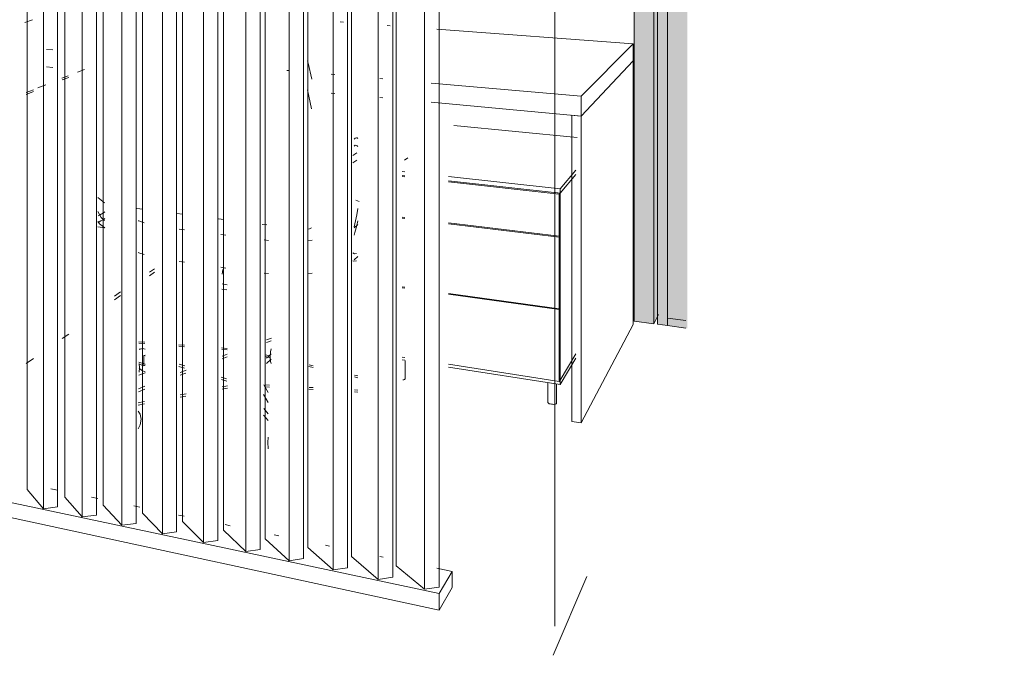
# Model space of a CAD drawing. Header units: millimetres. Extents: x 30073 to 33247, y 1583 to 9054.
# Tile 2 of 8: x 32140 to 32156, y 1585 to 1595. Entities that reach past the tile are written whole.
import ezdxf

# ---------------------------------------------------------------- set-up
doc = ezdxf.new("R2010")
doc.units = ezdxf.units.MM
for name, color, linetype, lineweight in [('AS_Standard_moobel', 7, 'Continuous', 9), ('Curtain Panels', 7, 'Continuous', 9), ('Curtain Wall Mullions', 7, 'Continuous', 9), ('Doors', 7, 'Continuous', 9), ('Furniture', 7, 'Continuous', 9), ('Generic Models-2', 7, 'Continuous', 9)]:
    doc.layers.add(name, color=color, linetype=linetype, lineweight=lineweight)
for name, color, linetype, lineweight, true_color in [('Curtain Panels-1', 7, 'Continuous', 9, 0x1a1a1a), ('Curtain Wall Mullions-1', 7, 'Continuous', 9, 0x2a2a2a), ('Doors-1', 7, 'Continuous', 9, 0xc18479), ('Furniture-1', 7, 'Continuous', 9, 0x4d4d4d), ('Furniture-2', 253, 'Continuous', 9, 0x828282)]:
    doc.layers.add(name, color=color, linetype=linetype, lineweight=lineweight, true_color=true_color)

msp = doc.modelspace()

# ---------------------------------------------------------------- hatches: boundary and pattern name
at = {"layer": 'Curtain Wall Mullions-1'}
h = msp.add_hatch(color=256, dxfattribs=at)
h.paths.add_polyline_path([(32150.218, 1590.304), (32150.218, 1600.945), (32149.9, 1601.024), (32149.9, 1590.348), (32150.069, 1590.325)], flags=0)
h.paths.add_polyline_path([(32149.9, 1601.574), (32150.218, 1601.581), (32150.218, 1603.03), (32149.9, 1603.016), (32149.9, 1601.949)], flags=0)
h = msp.add_hatch(color=256, dxfattribs=at)
h.paths.add_polyline_path([(32150.218, 1590.304), (32150.294, 1590.457), (32150.294, 1600.93), (32150.218, 1600.945), (32150.218, 1590.555)], flags=0)
h.paths.add_polyline_path([(32150.218, 1601.581), (32150.294, 1601.584), (32150.294, 1602.975), (32150.301, 1602.977), (32150.218, 1603.03), (32150.218, 1601.949)], flags=0)
at = {"layer": 'Doors-1'}
h = msp.add_hatch(color=256, dxfattribs=at)
h.paths.add_polyline_path([(32150.442, 1590.274), (32150.442, 1600.89), (32150.282, 1600.929), (32150.282, 1590.296)], flags=0)
h.paths.add_polyline_path([(32150.282, 1601.583), (32150.442, 1601.586), (32150.442, 1602.827), (32155.895, 1603.047), (32155.895, 1603.211), (32150.282, 1602.972), (32150.282, 1601.949)], flags=0)
h = msp.add_hatch(color=256, dxfattribs=at)
h.paths.add_polyline_path([(32150.761, 1590.352), (32150.761, 1596.442), (32150.683, 1596.445), (32150.684, 1597.179), (32150.761, 1597.176), (32150.761, 1600.811), (32150.442, 1600.89), (32150.442, 1590.395)], flags=0)
h.paths.add_polyline_path([(32150.442, 1601.586), (32155.895, 1601.71), (32155.895, 1603.047), (32150.442, 1602.827), (32150.442, 1601.948)], flags=0)
msp.add_hatch(color=256, dxfattribs=at).paths.add_polyline_path([(32150.761, 1590.23), (32150.761, 1590.352), (32150.442, 1590.395), (32150.442, 1590.274)], flags=0)

# ---------------------------------------------------------------- linework, layer by layer
at = {"layer": 'AS_Standard_moobel'}
for p, q in [((32148.615, 1585.403), (32148.615, 1600.889)), ((32148.591, 1584.931), (32149.138, 1586.208))]:
    msp.add_line(p, q, dxfattribs=at)
at = {"layer": 'Curtain Panels'}
msp.add_line((32149.891, 1590.69), (32149.9, 1590.688), dxfattribs=at)
at = {"layer": 'Curtain Panels-1'}
msp.add_line((32149.9, 1590.737), (32149.891, 1590.738), dxfattribs=at)
at = {"layer": 'Curtain Wall Mullions'}
for p, q in [((32149.9, 1601.024), (32149.9, 1590.348)), ((32150.218, 1590.304), (32150.218, 1600.945)), ((32150.218, 1590.304), (32149.9, 1590.348)), ((32150.294, 1590.457), (32150.218, 1590.304))]:
    msp.add_line(p, q, dxfattribs=at)
at = {"layer": 'Doors'}
for p, q in [((32150.282, 1600.929), (32150.282, 1590.296)), ((32150.442, 1590.274), (32150.442, 1600.89)), ((32150.442, 1600.89), (32150.442, 1590.395)), ((32150.442, 1590.274), (32150.442, 1590.395)), ((32150.442, 1590.395), (32150.736, 1590.355)), ((32150.442, 1590.395), (32150.736, 1590.355)), ((32150.282, 1590.296), (32150.442, 1590.274)), ((32150.736, 1590.233), (32150.442, 1590.274))]:
    msp.add_line(p, q, dxfattribs=at)
at = {"layer": 'Furniture'}
for p, q in [((32140.16, 1595.228), (32140.036, 1595.188)), ((32145.196, 1595.19), (32145.14, 1595.195)), ((32145.951, 1595.134), (32145.904, 1595.138)), ((32149.888, 1594.842), (32146.706, 1595.078)), ((32149.041, 1593.993), (32149.888, 1594.842)), ((32149.888, 1594.565), (32149.888, 1594.842)), ((32140.384, 1594.75), (32140.488, 1594.741)), ((32149.041, 1593.67), (32149.888, 1594.565)), ((32149.888, 1594.565), (32149.041, 1593.67)), ((32149.888, 1590.295), (32149.888, 1594.565)), ((32140.488, 1594.459), (32140.384, 1594.469)), ((32140.739, 1594.323), (32140.636, 1594.282)), ((32140.886, 1594.381), (32140.999, 1594.426)), ((32144.277, 1594.41), (32144.311, 1594.407)), ((32144.996, 1594.347), (32145.054, 1594.342)), ((32140.245, 1594.127), (32140.376, 1594.178)), ((32140.642, 1594.256), (32140.746, 1594.297)), ((32145.785, 1594.278), (32145.834, 1594.274)), ((32146.614, 1594.205), (32149.041, 1593.993)), ((32140.174, 1594.098), (32140.056, 1594.052)), ((32140.057, 1594.022), (32140.176, 1594.07)), ((32144.677, 1593.785), (32144.614, 1594.095)), ((32145.054, 1594.038), (32144.996, 1594.043)), ((32145.834, 1593.966), (32145.785, 1593.971)), ((32149.041, 1593.67), (32146.614, 1593.894)), ((32149.041, 1593.67), (32149.041, 1593.993)), ((32148.895, 1593.684), (32149.041, 1593.67)), ((32148.895, 1588.721), (32148.895, 1593.684)), ((32149.041, 1588.697), (32149.041, 1593.67)), ((32148.978, 1593.323), (32146.981, 1593.518)), ((32145.367, 1593.298), (32145.384, 1593.31)), ((32145.384, 1593.31), (32145.407, 1593.317)), ((32145.406, 1593.318), (32145.423, 1593.316)), ((32145.41, 1593.073), (32145.349, 1593.029)), ((32145.349, 1592.912), (32145.41, 1592.956)), ((32146.235, 1592.996), (32146.183, 1592.955)), ((32146.146, 1592.771), (32146.19, 1592.766)), ((32148.702, 1592.49), (32148.956, 1592.791)), ((32146.189, 1592.684), (32146.145, 1592.689)), ((32146.146, 1592.705), (32146.19, 1592.7)), ((32146.19, 1592.7), (32146.146, 1592.705)), ((32148.689, 1592.406), (32146.893, 1592.605)), ((32146.895, 1592.689), (32148.702, 1592.49)), ((32146.895, 1592.621), (32148.702, 1592.421)), ((32148.702, 1592.421), (32146.895, 1592.621)), ((32148.956, 1592.725), (32148.702, 1592.421)), ((32148.702, 1592.421), (32148.956, 1592.725)), ((32148.631, 1592.429), (32148.702, 1592.421)), ((32148.689, 1592.406), (32148.702, 1592.421)), ((32148.702, 1592.421), (32148.702, 1592.49)), ((32148.702, 1592.421), (32148.702, 1591.739)), ((32148.702, 1589.389), (32148.702, 1592.421)), ((32141.217, 1592.35), (32141.326, 1592.266)), ((32145.448, 1592.287), (32145.393, 1592.307)), ((32148.689, 1591.722), (32148.689, 1592.406)), ((32141.309, 1592.103), (32141.243, 1592.065)), ((32141.333, 1592.12), (32141.309, 1592.103)), ((32141.849, 1592.173), (32141.946, 1592.161)), ((32142.495, 1592.091), (32142.586, 1592.08)), ((32143.171, 1592.005), (32143.255, 1591.994)), ((32146.145, 1592.031), (32146.189, 1592.025)), ((32146.189, 1592.012), (32146.145, 1592.017)), ((32146.893, 1591.94), (32148.689, 1591.722)), ((32141.329, 1591.859), (32141.22, 1591.874)), ((32142.532, 1591.838), (32142.623, 1591.826)), ((32143.878, 1591.915), (32143.955, 1591.905)), ((32148.689, 1591.708), (32146.893, 1591.926)), ((32143.207, 1591.749), (32143.291, 1591.738)), ((32143.909, 1591.662), (32143.983, 1591.656)), ((32144.624, 1591.655), (32144.689, 1591.66)), ((32148.702, 1591.739), (32148.689, 1591.722)), ((32148.689, 1591.708), (32148.702, 1591.725)), ((32148.689, 1590.548), (32148.689, 1591.708)), ((32148.694, 1591.726), (32148.702, 1591.725)), ((32148.702, 1591.725), (32148.702, 1590.567)), ((32142.623, 1591.301), (32142.532, 1591.314)), ((32145.364, 1591.32), (32145.347, 1591.322)), ((32142.052, 1591.138), (32142.135, 1591.195)), ((32142.135, 1591.138), (32142.052, 1591.081)), ((32143.291, 1591.208), (32143.207, 1591.219)), ((32143.983, 1591.12), (32143.909, 1591.126)), ((32144.689, 1591.125), (32144.624, 1591.119)), ((32141.488, 1590.754), (32141.585, 1590.82)), ((32143.308, 1590.854), (32143.225, 1590.867)), ((32146.145, 1590.901), (32146.189, 1590.895)), ((32146.189, 1590.881), (32146.145, 1590.887)), ((32141.585, 1590.76), (32141.488, 1590.693)), ((32146.893, 1590.797), (32148.689, 1590.548)), ((32148.689, 1590.535), (32146.893, 1590.784)), ((32148.702, 1590.567), (32148.689, 1590.548)), ((32148.702, 1590.554), (32148.689, 1590.535)), ((32148.689, 1589.368), (32148.689, 1590.535)), ((32148.695, 1590.555), (32148.702, 1590.554)), ((32148.702, 1590.554), (32148.702, 1589.389)), ((32149.888, 1590.295), (32149.041, 1588.697)), ((32140.746, 1590.135), (32140.642, 1590.063)), ((32144.026, 1590.03), (32143.948, 1590.002)), ((32143.951, 1590.044), (32144.027, 1590.071)), ((32141.976, 1589.982), (32141.88, 1589.989)), ((32141.883, 1590.012), (32141.979, 1590.005)), ((32142.622, 1589.933), (32142.53, 1589.94)), ((32142.531, 1589.964), (32142.623, 1589.957)), ((32143.222, 1589.912), (32143.309, 1589.906)), ((32143.31, 1589.881), (32143.223, 1589.888)), ((32140.176, 1589.741), (32140.057, 1589.659)), ((32141.962, 1589.79), (32141.983, 1589.784)), ((32141.962, 1589.703), (32141.962, 1589.79)), ((32143.23, 1589.78), (32143.312, 1589.812)), ((32143.313, 1589.767), (32143.23, 1589.734)), ((32143.999, 1589.756), (32143.924, 1589.773)), ((32143.925, 1589.802), (32144, 1589.785)), ((32146.145, 1589.764), (32146.189, 1589.757)), ((32146.19, 1589.713), (32146.146, 1589.72)), ((32146.193, 1589.711), (32146.193, 1589.412)), ((32148.956, 1589.815), (32148.702, 1589.389)), ((32148.702, 1589.389), (32148.956, 1589.815)), ((32148.956, 1589.749), (32148.702, 1589.32)), ((32141.894, 1589.588), (32141.884, 1589.661)), ((32141.884, 1589.521), (32141.894, 1589.588)), ((32142.531, 1589.613), (32142.623, 1589.584)), ((32142.553, 1589.516), (32142.646, 1589.552)), ((32144.702, 1589.596), (32144.636, 1589.611)), ((32144.637, 1589.64), (32144.703, 1589.625)), ((32146.893, 1589.648), (32148.689, 1589.368)), ((32148.702, 1589.32), (32146.895, 1589.603)), ((32141.985, 1589.51), (32141.883, 1589.472)), ((32142.645, 1589.505), (32142.553, 1589.469)), ((32145.427, 1589.43), (32145.371, 1589.443)), ((32145.372, 1589.472), (32145.429, 1589.459)), ((32146.193, 1589.412), (32146.191, 1589.407)), ((32148.702, 1589.389), (32148.689, 1589.368)), ((32148.702, 1589.32), (32148.702, 1589.389)), ((32141.978, 1589.244), (32141.875, 1589.203)), ((32141.876, 1589.251), (32141.98, 1589.292)), ((32143.233, 1589.244), (32143.316, 1589.259)), ((32143.903, 1589.314), (32143.975, 1589.188)), ((32143.923, 1589.282), (32143.997, 1589.278)), ((32144.636, 1589.242), (32144.702, 1589.238)), ((32148.502, 1589.031), (32148.502, 1589.351)), ((32148.646, 1589.328), (32148.646, 1589.016)), ((32142.552, 1589.115), (32142.645, 1589.132)), ((32143.973, 1589.031), (32143.899, 1589.16)), ((32145.373, 1589.2), (32145.429, 1589.197)), ((32141.869, 1588.986), (32141.973, 1589.005)), ((32148.646, 1589.017), (32148.645, 1589.011)), ((32143.901, 1588.825), (32143.976, 1588.735)), ((32149.041, 1588.697), (32148.895, 1588.721)), ((32143.977, 1588.464), (32143.971, 1588.381))]:
    msp.add_line(p, q, dxfattribs=at)
for points in [[(32144.611, 1594.566, 0), (32144.622, 1594.526, 0), (32144.682, 1594.27, 0)], [(32141.328, 1591.98, 0), (32141.273, 1592.028, 0), (32141.219, 1592.122, 0)], [(32145.425, 1592.171, 0), (32145.409, 1592.07, 0), (32145.366, 1591.875, 0)], [(32141.329, 1591.861, 0), (32141.247, 1591.923, 0), (32141.218, 1591.963, 0)], [(32141.87, 1591.975, 0), (32141.88, 1591.971, 0), (32141.97, 1591.942, 0)], [(32144.614, 1591.838, 0), (32144.643, 1591.845, 0), (32144.679, 1591.858, 0)], [(32141.97, 1591.425, 0), (32141.88, 1591.456, 0), (32141.87, 1591.46, 0)], [(32145.406, 1591.441, 0), (32145.372, 1591.44, 0), (32145.347, 1591.453, 0)], [(32145.347, 1591.325, 0), (32145.362, 1591.319, 0), (32145.405, 1591.322, 0)], [(32146.191, 1589.407, 0), (32146.184, 1589.402, 0), (32146.173, 1589.398, 0), (32146.159, 1589.395, 0), (32146.154, 1589.395, 0)], [(32148.645, 1589.011, 0), (32148.639, 1589.006, 0), (32148.629, 1589.002, 0), (32148.615, 1588.999, 0), (32148.599, 1588.998, 0), (32148.58, 1588.999, 0), (32148.562, 1589.001, 0), (32148.544, 1589.005, 0), (32148.528, 1589.009, 0), (32148.515, 1589.015, 0), (32148.507, 1589.022, 0), (32148.503, 1589.028, 0), (32148.503, 1589.03, 0)], [(32141.92, 1588.756, 0), (32141.903, 1588.84, 0), (32141.869, 1588.888, 0)], [(32141.869, 1588.604, 0), (32141.903, 1588.665, 0), (32141.92, 1588.756, 0)], [(32143.971, 1588.381, 0), (32143.977, 1588.283, 0), (32143.978, 1588.28, 0)]]:
    msp.add_polyline3d(points, dxfattribs=at)
at = {"layer": 'Furniture-1'}
for p, q in [((32145.367, 1593.185), (32145.384, 1593.198)), ((32141.243, 1592.065), (32141.223, 1592.054)), ((32141.223, 1591.945), (32141.266, 1591.971)), ((32141.3, 1591.99), (32141.309, 1591.996)), ((32141.309, 1591.996), (32141.333, 1592.011)), ((32145.425, 1591.973), (32145.41, 1591.898)), ((32145.367, 1591.861), (32145.427, 1591.911)), ((32145.426, 1591.392), (32145.367, 1591.338)), ((32143.243, 1591.183), (32143.229, 1591.107)), ((32143.311, 1590.937), (32143.228, 1590.949)), ((32141.886, 1589.891), (32141.901, 1589.896)), ((32141.984, 1589.798), (32141.962, 1589.79)), ((32141.962, 1589.622), (32141.962, 1589.703)), ((32143.948, 1589.658), (32144.025, 1589.73)), ((32144.025, 1589.818), (32143.974, 1589.771)), ((32144.01, 1589.74), (32144.009, 1589.767)), ((32141.884, 1589.647), (32141.962, 1589.622)), ((32141.899, 1589.576), (32141.884, 1589.592)), ((32141.962, 1589.622), (32141.984, 1589.631)), ((32142.624, 1589.621), (32142.533, 1589.649)), ((32143.218, 1589.399), (32143.304, 1589.372)), ((32143.316, 1589.297), (32143.233, 1589.281)), ((32143.998, 1589.308), (32143.924, 1589.313)), ((32144.703, 1589.269), (32144.637, 1589.272)), ((32145.43, 1589.227), (32145.374, 1589.231)), ((32142.646, 1589.17), (32142.553, 1589.153)), ((32141.975, 1589.044), (32141.871, 1589.024)), ((32143.976, 1588.846), (32143.903, 1588.933))]:
    msp.add_line(p, q, dxfattribs=at)
for points in [[(32145.408, 1593.317, 0), (32145.422, 1593.31, 0), (32145.425, 1593.308, 0)], [(32145.384, 1593.198, 0), (32145.418, 1593.189, 0), (32145.425, 1593.177, 0)], [(32145.409, 1591.897, 0), (32145.38, 1591.781, 0), (32145.366, 1591.738, 0)], [(32141.885, 1589.886, 0), (32141.938, 1589.902, 0), (32141.986, 1589.891, 0)], [(32144.009, 1589.767, 0), (32144.015, 1589.852, 0), (32144.023, 1589.897, 0)], [(32144.023, 1589.662, 0), (32144.015, 1589.693, 0), (32144.014, 1589.696, 0)], [(32141.986, 1589.524, 0), (32141.938, 1589.543, 0), (32141.899, 1589.575, 0)]]:
    msp.add_polyline3d(points, dxfattribs=at)
at = {"layer": 'Furniture-2'}
for p, q in [((32141.267, 1591.971), (32141.3, 1591.99)), ((32143.974, 1589.771), (32143.949, 1589.748)), ((32144.014, 1589.696), (32144.01, 1589.74)), ((32141.984, 1589.652), (32141.883, 1589.684)), ((32143.303, 1589.41), (32143.217, 1589.437))]:
    msp.add_line(p, q, dxfattribs=at)
at = {"layer": 'Generic Models-2'}
for p, q in [((32146.507, 1607.758), (32146.507, 1586.001)), ((32146.742, 1607.737), (32146.742, 1586.038)), ((32145.029, 1607.584), (32145.029, 1586.314)), ((32145.262, 1607.564), (32145.262, 1586.349)), ((32145.759, 1607.67), (32145.759, 1586.159)), ((32145.994, 1607.65), (32145.994, 1586.195)), ((32143.615, 1607.418), (32143.615, 1586.613)), ((32143.847, 1607.399), (32143.847, 1586.647)), ((32144.314, 1607.5), (32144.314, 1586.465)), ((32144.547, 1607.481), (32144.547, 1586.5)), ((32145.325, 1586.53), (32145.325, 1607.464)), ((32146.047, 1586.38), (32146.047, 1607.547)), ((32142.262, 1607.259), (32142.262, 1586.9)), ((32142.493, 1607.241), (32142.493, 1586.932)), ((32142.931, 1607.338), (32142.931, 1586.758)), ((32143.163, 1607.32), (32143.163, 1586.791)), ((32143.927, 1586.82), (32143.927, 1607.303)), ((32144.618, 1586.677), (32144.618, 1607.383)), ((32140.966, 1607.107), (32140.966, 1587.174)), ((32141.195, 1607.09), (32141.195, 1587.205)), ((32141.607, 1607.183), (32141.607, 1587.038)), ((32141.837, 1607.165), (32141.837, 1587.07)), ((32141.939, 1587.233), (32141.939, 1607.075)), ((32142.588, 1587.098), (32142.588, 1607.149)), ((32143.25, 1586.961), (32143.25, 1607.226)), ((32140.338, 1607.034), (32140.338, 1587.307)), ((32140.566, 1607.017), (32140.566, 1587.338)), ((32140.682, 1587.494), (32140.682, 1606.93)), ((32141.304, 1587.365), (32141.304, 1607.002)), ((32140.072, 1587.62), (32140.072, 1606.86)), ((32133.703, 1588.699), (32146.745, 1585.934)), ((32146.745, 1585.665), (32133.703, 1588.483)), ((32140.565, 1587.608), (32140.458, 1587.63)), ((32140.338, 1587.307), (32140.072, 1587.62)), ((32140.966, 1587.174), (32140.682, 1587.494)), ((32141.217, 1587.474), (32141.114, 1587.495)), ((32140.566, 1587.338), (32140.338, 1587.307)), ((32141.607, 1587.038), (32141.304, 1587.365)), ((32141.899, 1587.333), (32141.802, 1587.353)), ((32141.195, 1587.205), (32140.966, 1587.174)), ((32142.262, 1586.9), (32141.939, 1587.233)), ((32142.613, 1587.186), (32142.523, 1587.205)), ((32141.837, 1587.07), (32141.607, 1587.038)), ((32142.931, 1586.758), (32142.588, 1587.098)), ((32143.361, 1587.032), (32143.279, 1587.049)), ((32142.493, 1586.932), (32142.262, 1586.9)), ((32143.615, 1586.613), (32143.25, 1586.961)), ((32144.146, 1586.87), (32144.072, 1586.886)), ((32143.163, 1586.791), (32142.931, 1586.758)), ((32144.314, 1586.465), (32143.927, 1586.82)), ((32145.029, 1586.314), (32144.618, 1586.677)), ((32144.97, 1586.701), (32144.905, 1586.714)), ((32143.847, 1586.647), (32143.615, 1586.613)), ((32145.759, 1586.159), (32145.325, 1586.53)), ((32145.836, 1586.522), (32145.782, 1586.533)), ((32144.547, 1586.5), (32144.314, 1586.465)), ((32145.262, 1586.349), (32145.029, 1586.314)), ((32146.507, 1586.001), (32146.047, 1586.38)), ((32145.994, 1586.195), (32145.759, 1586.159)), ((32146.956, 1586.291), (32146.706, 1586.343)), ((32146.745, 1585.934), (32146.956, 1586.291)), ((32146.956, 1586.291), (32146.956, 1586.029)), ((32146.742, 1586.038), (32146.507, 1586.001)), ((32146.956, 1586.029), (32146.745, 1585.665)), ((32146.745, 1585.665), (32146.745, 1585.934))]:
    msp.add_line(p, q, dxfattribs=at)

doc.saveas('drawing.dxf')
